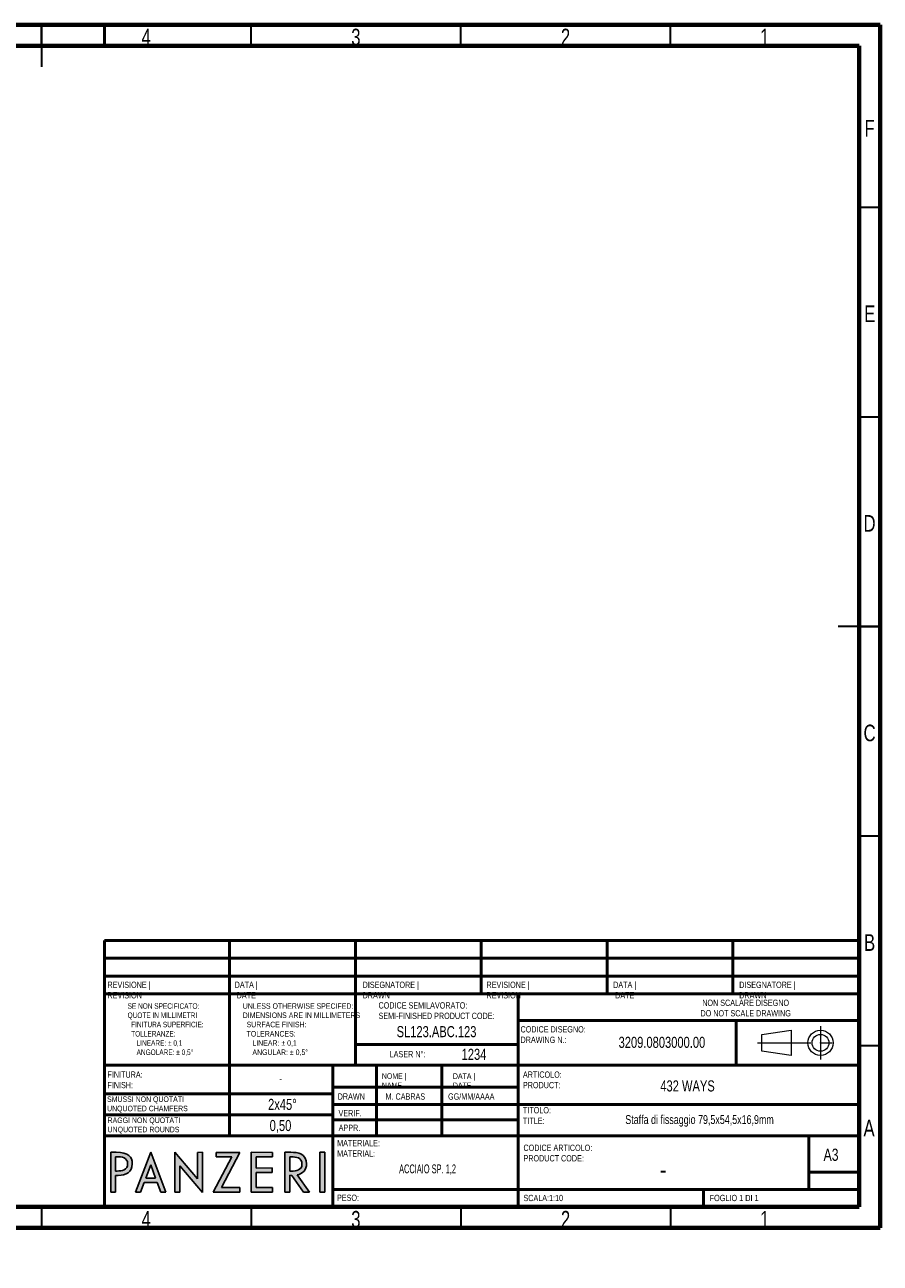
# Model space of a CAD drawing. Header units: millimetres. Extents: x 150 to 4150, y -34 to 2920.
# Tile 2 of 2: x 2110 to 4150, y -34 to 2920. Entities that reach past the tile are written whole.
import ezdxf

# ---------------------------------------------------------------- set-up
doc = ezdxf.new("R2010")
doc.units = ezdxf.units.MM
doc.header["$LTSCALE"] = 10
doc.header["$PDSIZE"] = -1
doc.linetypes.add('CENTERX2', pattern=[20.32, 12.7, -2.54, 2.54, -2.54])
doc.layers.add('FORMAT', color=7, linetype='Continuous')
doc.styles.add('SLDTEXTSTYLE0', font='TXT', dxfattribs={"width": 0.75})
doc.styles.add('SLDTEXTSTYLE1', font='TXT', dxfattribs={"width": 0.605})
doc.styles.add('SLDTEXTSTYLE2', font='TXT', dxfattribs={"width": 0.692308})
doc.styles.add('SLDTEXTSTYLE3', font='TXT', dxfattribs={"width": 0.69958})

# ---------------------------------------------------------------- blocks, each defined once
blk = doc.blocks.new('Blocco2')
at = {"linetype": 'Continuous'}
for points in [[(1844, 948), (2009, 514), (2063, 535), (1898, 969)], [(1094, 663), (1259, 229), (1492, 318), (1473, 367), (1294, 299), (1232, 463), (1406, 529), (1387, 579), (1213, 512), (1167, 634), (1346, 702), (1327, 751)], [(903, 533), (847, 72), (1137, 182), (1118, 232), (917, 155), (972, 616), (714, 518), (732, 469)], [(482, -66), (373, 222), (732, 24), (565, 462), (511, 441), (621, 152), (262, 350), (428, -87)]]:
    blk.add_hatch(color=7, dxfattribs=at).paths.add_polyline_path(points, flags=0)
h = blk.add_hatch(color=7, dxfattribs=at)
edge = h.paths.add_edge_path(flags=0)
edge.add_spline(control_points=[(1650, 851), (1608, 857), (1566, 842), (1527, 828)], knot_values=[3, 3, 3, 3, 4, 4, 4, 4], weights=[1, 1, 1, 1], degree=3, periodic=0)
edge.add_line((1527, 828), (1462, 803))
edge.add_line((1462, 803), (1627, 369))
edge.add_line((1627, 369), (1681, 389))
edge.add_line((1681, 389), (1611, 573))
edge.add_line((1611, 573), (1634, 581))
edge.add_line((1634, 581), (1831, 446))
edge.add_line((1831, 446), (1897, 471))
edge.add_line((1897, 471), (1688, 608))
edge.add_spline(control_points=[(1688, 608), (1748, 639), (1770, 707), (1746, 769)], knot_values=[1, 1, 1, 1, 2, 2, 2, 2], weights=[1, 1, 1, 1], degree=3, periodic=0)
edge.add_spline(control_points=[(1746, 769), (1730, 811), (1694, 843), (1650, 851)], knot_values=[2, 2, 2, 2, 3, 3, 3, 3], weights=[1, 1, 1, 1], degree=3, periodic=0)
edge = h.paths.add_edge_path(flags=0)
edge.add_spline(control_points=[(1549, 780), (1602, 801), (1670, 815), (1696, 748)], knot_values=[3, 3, 3, 3, 4, 4, 4, 4], weights=[1, 1, 1, 1], degree=3, periodic=0)
edge.add_spline(control_points=[(1696, 748), (1722, 678), (1667, 645), (1611, 624)], knot_values=[4, 4, 4, 4, 5, 5, 5, 5], weights=[1, 1, 1, 1], degree=3, periodic=0)
edge.add_line((1611, 624), (1594, 618))
edge.add_line((1594, 618), (1534, 775))
edge.add_line((1534, 775), (1549, 780))
h = blk.add_hatch(color=7, dxfattribs=at)
edge = h.paths.add_edge_path(flags=0)
edge.add_spline(control_points=[(-153, 45), (-183, 124), (-242, 155), (-376, 104)], knot_values=[0, 0, 0, 0, 1, 1, 1, 1], weights=[1, 1, 1, 1], degree=3, periodic=0)
edge.add_line((-376, 104), (-434, 82))
edge.add_line((-434, 82), (-269, -352))
edge.add_line((-269, -352), (-219, -333))
edge.add_line((-219, -333), (-288, -151))
edge.add_line((-288, -151), (-257, -139))
edge.add_spline(control_points=[(-257, -139), (-175, -108), (-118, -46), (-153, 45)], knot_values=[6, 6, 6, 6, 7, 7, 7, 7], weights=[1, 1, 1, 1], degree=3, periodic=0)
edge = h.paths.add_edge_path(flags=0)
edge.add_spline(control_points=[(-351, 58), (-298, 78), (-230, 95), (-204, 27)], knot_values=[4, 4, 4, 4, 5, 5, 5, 5], weights=[1, 1, 1, 1], degree=3, periodic=0)
edge.add_spline(control_points=[(-204, 27), (-178, -42), (-234, -75), (-289, -96)], knot_values=[0, 0, 0, 0, 1, 1, 1, 1], weights=[1, 1, 1, 1], degree=3, periodic=0)
edge.add_line((-289, -96), (-306, -103))
edge.add_line((-306, -103), (-365, 53))
edge.add_line((-365, 53), (-351, 58))
h = blk.add_hatch(color=7, dxfattribs=at)
h.paths.add_polyline_path([(197, -55), (276, -145), (332, -124), (0, 250), (0, -250), (56, -229), (55, -109)], flags=0)
h.paths.add_polyline_path([(161, -14), (55, -54), (52, 112)], flags=0)
at = {"layer": 'FORMAT', "linetype": 'Continuous'}
for p, q in [((1898, 969), (1844, 948)), ((1844, 948), (2009, 514)), ((2063, 535), (1898, 969)), ((1327, 751), (1094, 663)), ((1346, 702), (1327, 751)), ((1527, 828), (1462, 803)), ((1462, 803), (1627, 369)), ((1534, 775), (1549, 780)), ((1594, 618), (1534, 775)), ((972, 616), (714, 518)), ((917, 155), (972, 616)), ((1094, 663), (1259, 229)), ((1167, 634), (1346, 702)), ((1213, 512), (1167, 634)), ((1387, 579), (1213, 512)), ((1406, 529), (1387, 579)), ((1611, 624), (1594, 618)), ((1611, 573), (1634, 581)), ((1634, 581), (1831, 446)), ((1897, 471), (1688, 608)), ((565, 462), (511, 441)), ((511, 441), (621, 152)), ((732, 24), (565, 462)), ((714, 518), (732, 469)), ((732, 469), (903, 533)), ((903, 533), (847, 72)), ((1232, 463), (1406, 529)), ((1294, 299), (1232, 463)), ((1681, 389), (1611, 573)), ((1831, 446), (1897, 471)), ((2009, 514), (2063, 535)), ((621, 152), (262, 350)), ((262, 350), (428, -87)), ((1259, 229), (1492, 318)), ((1473, 367), (1294, 299)), ((1492, 318), (1473, 367)), ((1627, 369), (1681, 389)), ((332, -124), (0, 250)), ((0, 250), (0, -250)), ((373, 222), (732, 24)), ((482, -66), (373, 222)), ((847, 72), (1137, 182)), ((1118, 232), (917, 155)), ((1137, 182), (1118, 232)), ((-376, 104), (-434, 82)), ((-434, 82), (-269, -352)), ((-365, 53), (-351, 58)), ((-306, -103), (-365, 53)), ((55, -54), (52, 112)), ((52, 112), (161, -14)), ((-289, -96), (-306, -103)), ((-288, -151), (-257, -139)), ((161, -14), (55, -54)), ((55, -109), (197, -55)), ((56, -229), (55, -109)), ((197, -55), (276, -145)), ((276, -145), (332, -124)), ((428, -87), (482, -66)), ((-219, -333), (-288, -151)), ((0, -250), (56, -229)), ((-269, -352), (-219, -333))]:
    blk.add_line(p, q, dxfattribs=at)
for points in [[(1650, 851), (1608, 857), (1566, 842), (1527, 828)], [(1549, 780), (1602, 801), (1670, 815), (1696, 748)], [(1696, 748), (1722, 678), (1667, 645), (1611, 624)], [(1746, 769), (1730, 811), (1694, 843), (1650, 851)], [(1688, 608), (1748, 639), (1770, 707), (1746, 769)], [(-153, 45), (-183, 124), (-242, 155), (-376, 104)], [(-351, 58), (-298, 78), (-230, 95), (-204, 27)], [(-204, 27), (-178, -42), (-234, -75), (-289, -96)], [(-257, -139), (-175, -108), (-118, -46), (-153, 45)]]:
    blk.add_open_spline(points, degree=3, dxfattribs=at)

msp = doc.modelspace()

# ---------------------------------------------------------------- linework, layer by layer
at = {"color": 7, "linetype": 'Continuous', "lineweight": 70}
for p, q in [((150, 2920), (4150, 2920)), ((4150, 2920), (4150, 50)), ((200, 2870), (4100, 2870)), ((4100, 2870), (4100, 100)), ((4100, 100), (200, 100)), ((4150, 50), (150, 50))]:
    msp.add_line(p, q, dxfattribs=at)
at = {"color": 7, "linetype": 'Continuous', "lineweight": 35}
for p, q in [((2150, 2920), (2150, 2820)), ((2150, 2870), (2150, 2920)), ((2650, 2870), (2650, 2920)), ((3150, 2870), (3150, 2920)), ((3650, 2870), (3650, 2920)), ((4100, 2485), (4150, 2485)), ((4100, 1985), (4150, 1985)), ((4150, 1485), (4050, 1485)), ((4100, 1485), (4150, 1485)), ((4100, 985), (4150, 985)), ((4100, 485), (4150, 485)), ((2150, 100), (2150, 50)), ((2650, 100), (2650, 50)), ((3150, 100), (3150, 50)), ((3650, 100), (3650, 50))]:
    msp.add_line(p, q, dxfattribs=at)
at = {"color": 7, "linetype": 'Continuous', "lineweight": 50}
for p, q in [((2300, 2920), (2300, 2870)), ((2300, 735.9), (2300, 101.7)), ((4098.5, 735.9), (2300, 735.9)), ((2598.5, 608.4), (2598.5, 735.9)), ((2898.5, 438.4), (2898.5, 735.9)), ((3198.5, 608.4), (3198.5, 735.9)), ((3498.5, 608.4), (3498.5, 735.9)), ((3798.5, 608.4), (3798.5, 735.9)), ((4098.5, 693.4), (2298.5, 693.4)), ((4098.5, 650.9), (2298.5, 650.9)), ((2298.5, 608.4), (4098.5, 608.4)), ((2598.5, 608.4), (2598.5, 270)), ((3286.5, 608.4), (3286.5, 100)), ((4098.5, 544.6), (3286.5, 544.6)), ((3806.5, 438.4), (3806.5, 544.6)), ((3286.5, 487.5), (2898.5, 487.5)), ((4098.5, 438.4), (2298.5, 438.4)), ((2844.5, 100), (2844.5, 438.4)), ((2948.5, 270), (2948.5, 438.4)), ((3104.5, 438.4), (3104.5, 270)), ((3286.5, 386.1), (2844.5, 386.1)), ((2844.5, 370), (2298.5, 370)), ((4098.5, 344.5), (2844.5, 344.5)), ((2844.5, 320), (2298.5, 320)), ((3286.5, 308.3), (2844.5, 308.3)), ((2844.5, 270), (2298.5, 270)), ((2844.5, 270), (4098.5, 270)), ((3980.1, 142.5), (3980.1, 270)), ((4098.5, 182.9), (3980.1, 182.9)), ((2844.5, 141.4), (4098.5, 141.4)), ((3728.5, 100), (3728.5, 142.5))]:
    msp.add_line(p, q, dxfattribs=at)
at = {"color": 7, "linetype": 'Continuous', "lineweight": 18}
for p, q in [((3867.5, 511.5), (3937.5, 521.5)), ((3867.5, 471.5), (3867.5, 511.5)), ((3937.5, 521.5), (3937.5, 461.5)), ((3937.5, 461.5), (3867.5, 471.5))]:
    msp.add_line(p, q, dxfattribs=at)
at = {"color": 7, "linetype": 'CENTERX2', "lineweight": 18}
for p, q in [((4007.5, 531.5), (4007.5, 451.5)), ((3857.5, 491.5), (4047.5, 491.5))]:
    msp.add_line(p, q, dxfattribs=at)
at = {"color": 7, "linetype": 'Continuous', "lineweight": 18}
for radius in [30, 20]:
    msp.add_circle((4007.5, 491.5), radius, dxfattribs=at)
at = {"color": 7, "linetype": 'Continuous', "lineweight": 0}
msp.add_point((4007.5, 491.5), dxfattribs=at)

# ---------------------------------------------------------------- block references
at = {"color": 7, "linetype": 'Continuous', "xscale": 0.2046, "yscale": 0.2046, "zscale": 0.2046, "rotation": 339.1812382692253}
msp.add_blockref('Blocco2', (2392.3, 183.2), dxfattribs=at)

# ---------------------------------------------------------------- texts
at = {"color": 7, "linetype": 'Continuous', "lineweight": 0}
for s, insert, char_height, attachment_point, style in [('4', (2399.6, 2910.6), 39.7, 2, 'SLDTEXTSTYLE0'), ('3', (2899.6, 2910.6), 39.7, 2, 'SLDTEXTSTYLE0'), ('2', (3399.6, 2910.6), 39.7, 2, 'SLDTEXTSTYLE0'), ('1', (3874.6, 2910.6), 39.7, 2, 'SLDTEXTSTYLE0'), ('F', (4124.6, 2693.1), 39.7, 2, 'SLDTEXTSTYLE0'), ('E', (4125.1, 2250.6), 39.7, 2, 'SLDTEXTSTYLE0'), ('D', (4124.5, 1750.6), 39.7, 2, 'SLDTEXTSTYLE0'), ('C', (4124.6, 1250.6), 39.7, 2, 'SLDTEXTSTYLE0'), ('B', (4124.7, 750.6), 39.7, 2, 'SLDTEXTSTYLE0'), ('REVISIONE | ^JREVISION', (2307.2, 637.5), 15, 1, 'SLDTEXTSTYLE0'), ('DATA |^J DATE', (2610.5, 637.5), 15, 1, 'SLDTEXTSTYLE0'), ('DISEGNATORE | ^JDRAWN', (2915.7, 637.5), 15, 1, 'SLDTEXTSTYLE0'), ('REVISIONE | ^JREVISION', (3211.1, 637.5), 15, 1, 'SLDTEXTSTYLE0'), ('DATA |^J DATE', (3513.1, 637.5), 15, 1, 'SLDTEXTSTYLE0'), ('DISEGNATORE | ^JDRAWN', (3813.8, 637.5), 15, 1, 'SLDTEXTSTYLE0'), ('NON SCALARE DISEGNO^JDO NOT SCALE DRAWING', (3829.1, 594.6), 15, 2, 'SLDTEXTSTYLE0'), ('SE NON SPECIFICATO:^JQUOTE IN MILLIMETRI^J  FINITURA SUPERFICIE:^J  TOLLERANZE:^J     LINEARE: ± 0,1 ^J     ANGOLARE: ± 0,5°', (2355.2, 586), 13.2292, 1, 'SLDTEXTSTYLE3'), ('UNLESS OTHERWISE SPECIFED:^JDIMENSIONS ARE IN MILLIMETERS^J  SURFACE FINISH:^J  TOLERANCES:^J     LINEAR: ± 0,1 ^J     ANGULAR: ± 0,5°', (2629.8, 586), 13.2292, 1, 'SLDTEXTSTYLE0'), ('CODICE SEMILAVORATO:^JSEMI-FINISHED PRODUCT CODE:', (2953.6, 588.4), 15, 1, 'SLDTEXTSTYLE0'), ('SL123.ABC.123', (3091.9, 531.5), 26.458, 2, 'SLDTEXTSTYLE0'), ('CODICE DISEGNO:^JDRAWING N.:', (3292.2, 531.3), 15, 1, 'SLDTEXTSTYLE0'), ('3209.0803000.00', (3629.4, 506), 26.458, 2, 'SLDTEXTSTYLE0'), ('LASER N°:', (2980.2, 472.2), 15, 1, 'SLDTEXTSTYLE0'), ('1234', (3181.3, 477.4), 26.46, 2, 'SLDTEXTSTYLE0'), ('FINITURA:^JFINISH:', (2307.2, 423.3), 15, 1, 'SLDTEXTSTYLE0'), ('NOME | ^JNAME', (2961.6, 418.9), 13.229, 1, 'SLDTEXTSTYLE0'), ('DATA | ^JDATE', (3131, 418.9), 13.229, 1, 'SLDTEXTSTYLE0'), ('ARTICOLO:^JPRODUCT:', (3298, 423.3), 15, 1, 'SLDTEXTSTYLE0'), ('-', (2720.2, 412.7), 15, 2, 'SLDTEXTSTYLE0'), ('432 WAYS', (3690.5, 402), 26.46, 2, 'SLDTEXTSTYLE0'), ('SMUSSI NON QUOTATI^JUNQUOTED CHAMFERS', (2306.2, 363.7), 13.229, 1, 'SLDTEXTSTYLE0'), ('2x45°', (2724.3, 358), 26.46, 2, 'SLDTEXTSTYLE0'), ('DRAWN', (2856.2, 371), 15, 1, 'SLDTEXTSTYLE0'), ('M. CABRAS', (2970.3, 371), 15, 1, 'SLDTEXTSTYLE0'), ('GG/MM/AAAA', (3119.4, 371), 15, 1, 'SLDTEXTSTYLE0'), ('VERIF.', (2858.2, 331.3), 15, 1, 'SLDTEXTSTYLE0'), ('TITOLO:^JTITLE:', (3298, 338.3), 15, 1, 'SLDTEXTSTYLE0'), ('RAGGI NON QUOTATI^JUNQUOTED ROUNDS', (2307.5, 313.5), 13.229, 1, 'SLDTEXTSTYLE0'), ('0,50', (2719.8, 307.6), 26.46, 2, 'SLDTEXTSTYLE0'), ('APPR.', (2858.5, 296.4), 15, 1, 'SLDTEXTSTYLE0'), ('Staffa di fissaggio 79,5x54,5x16,9mm', (3719.1, 319.1), 21.167, 2, 'SLDTEXTSTYLE0'), ('A', (4123.4, 308.1), 39.7, 2, 'SLDTEXTSTYLE0'), ('MATERIALE:^JMATERIAL:', (2854.9, 259.9), 15, 1, 'SLDTEXTSTYLE0'), ('CODICE ARTICOLO:^JPRODUCT CODE:', (3299.2, 248.7), 15, 1, 'SLDTEXTSTYLE0'), ('A3', (4014.9, 239.2), 29.1, 1, 'SLDTEXTSTYLE0'), ('ACCIAIO SP. 1,2', (3070.5, 201.5), 21.167, 2, 'SLDTEXTSTYLE1'), ('-', (3632.5, 213.5), 47.6, 2, 'SLDTEXTSTYLE0'), ('PESO:', (2854.6, 129.5), 14.99, 1, 'SLDTEXTSTYLE0'), ('SCALA:1:10', (3299.2, 129), 15, 1, 'SLDTEXTSTYLE0'), ('FOGLIO 1 DI 1', (3743.2, 129), 15, 1, 'SLDTEXTSTYLE2'), ('4', (2399.6, 90.6), 39.7, 2, 'SLDTEXTSTYLE0'), ('3', (2899.6, 90.6), 39.7, 2, 'SLDTEXTSTYLE0'), ('2', (3399.6, 90.6), 39.7, 2, 'SLDTEXTSTYLE0'), ('1', (3874.6, 90.6), 39.7, 2, 'SLDTEXTSTYLE0')]:
    msp.add_mtext(s, dxfattribs=dict(at, insert=insert, char_height=char_height, attachment_point=attachment_point, style=style))

doc.saveas('drawing.dxf')
